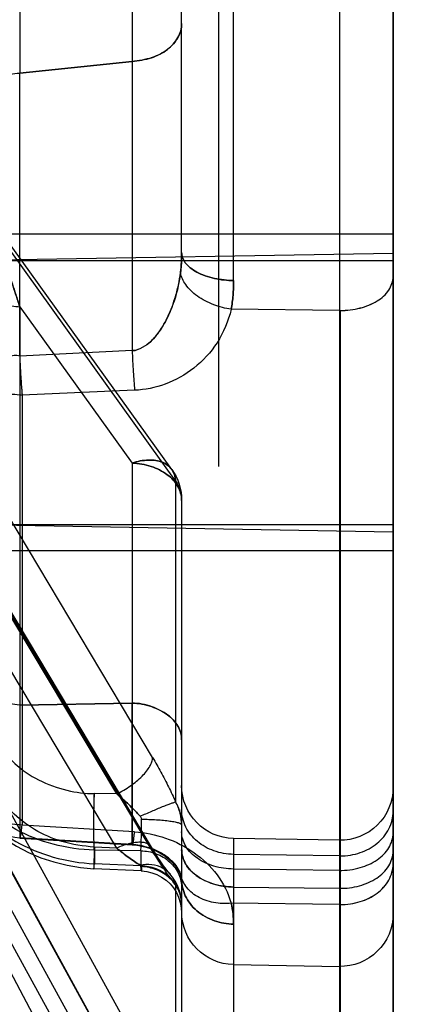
# Model space of a CAD drawing. Header units: millimetres. Extents: x 178516 to 426772, y -178579 to -115871.
# Tile 195 of 256: x 317319 to 317326, y -131814 to -131796. Entities that reach past the tile are written whole.
import ezdxf
from ezdxf import colors
from ezdxf.entities.mleader import LeaderData, LeaderLine
from ezdxf.math import Vec2, Vec3

# ---------------------------------------------------------------- set-up
doc = ezdxf.new("R2010")
doc.units = ezdxf.units.MM
doc.header["$MEASUREMENT"] = 0
doc.layers.get('0').update_dxf_attribs({"color": 252, "lineweight": 5})
for name, color, linetype in [('AHU03-3-68634OBJ', 7, 'Continuous'), ('EC-MTR_250-0_7OBJ', 7, 'Continuous'), ('HEX_HEAD_SCR_M6X16OBJ', 7, 'Continuous')]:
    doc.layers.add(name, color=color, linetype=linetype)
doc.layers.add('IS_centrale', color=7, linetype='Continuous', lineweight=13)
doc.layers.add('IS_opisy', color=7, linetype='Continuous', lineweight=35)
doc.styles.add('WE11', font='simplex.shx', dxfattribs={"width": 0.7})

# ---------------------------------------------------------------- blocks, each defined once
blk = doc.blocks.new('VVS030s_FLX1_250_0.38kW_2.00x2v2_t')
at = {"layer": 'AHU03-3-68634OBJ', "color": 7, "linetype": 'Continuous'}
blk.add_line((225.973, 131.106), (225.973, 399.106), dxfattribs=at)
at = {"layer": 'EC-MTR_250-0_7OBJ', "color": 7, "linetype": 'Continuous'}
for p, q in [((222.956, 331.534), (222.956, 341.496)), ((224.956, 321.537), (224.956, 341.451)), ((224.973, 321.537), (224.973, 341.451)), ((225.973, 340.511), (225.973, 315.436)), ((221.973, 331.748), (221.973, 340.493)), ((221.424, 339.154), (211.124, 319.669)), ((220.744, 337.144), (210.444, 318.407)), ((221.417, 337.004), (211.117, 318.268)), ((221.424, 337.031), (211.124, 318.293)), ((221.858, 332.401), (221.858, 336.8)), ((220.744, 336.512), (210.444, 317.775)), ((221.424, 335.94), (211.124, 317.204)), ((222.956, 332.455), (222.955, 333.925)), ((222.956, 333.925), (224.956, 333.96)), ((224.956, 332.788), (222.911, 332.761)), ((222.956, 332.455), (224.956, 332.48)), ((221.211, 332.15), (220.313, 332.108)), ((224.956, 332.14), (222.956, 332.115)), ((221.201, 332.055), (220.323, 332.014)), ((220.323, 331.755), (220.323, 332.014)), ((221.201, 331.768), (221.201, 332.055)), ((221.424, 331.775), (211.124, 314.506)), ((221.201, 331.768), (220.323, 331.755)), ((221.973, 331.408), (221.973, 331.748)), ((224.956, 331.867), (222.956, 331.837)), ((220.744, 331.718), (210.444, 314.45)), ((221.403, 331.698), (211.103, 314.431)), ((221.037, 331.652), (218.91, 331.524)), ((218.913, 331.527), (221.041, 331.656)), ((220.744, 331.718), (220.323, 331.698)), ((224.956, 331.569), (222.956, 331.534)), ((221.084, 331.411), (218.956, 331.281)), ((221.973, 325.132), (221.973, 331.408)), ((218.956, 323.139), (218.956, 331.281)), ((221.858, 324.763), (221.858, 330.842)), ((220.744, 330.692), (210.444, 313.424)), ((220.744, 330.692), (220.323, 330.686)), ((221.424, 330.004), (211.124, 312.738)), ((218.911, 321.466), (218.91, 329.008)), ((218.91, 329.008), (221.036, 328.973)), ((221.036, 328.973), (218.91, 329.008)), ((221.036, 324.426), (221.036, 328.973)), ((217.973, 325.588), (225.973, 325.728)), ((221.858, 324.763), (218.089, 319.507)), ((221.786, 324.549), (218.161, 319.497)), ((222.673, 197.972), (222.673, 324.492)), ((218.911, 321.465), (221.036, 324.426)), ((221.084, 323.047), (218.956, 323.139)), ((221.037, 322.297), (218.91, 322.401)), ((224.956, 321.537), (222.911, 321.514)), ((224.956, 311.977), (224.956, 321.537)), ((222.956, 320.969), (222.956, 273.949)), ((217.973, 320.588), (225.973, 320.449)), ((221.973, 320.437), (221.973, 315.46)), ((218.911, 309.499), (218.91, 317.042)), ((218.91, 317.042), (221.036, 316.819)), ((221.036, 316.819), (218.91, 317.042)), ((221.036, 312.272), (221.036, 316.819))]:
    blk.add_line(p, q, dxfattribs=at)
for points in [[(221.211, 332.149), (221.312, 332.16), (221.411, 332.184), (221.506, 332.22), (221.595, 332.268), (221.678, 332.327), (221.753, 332.396), (221.818, 332.473), (221.873, 332.559), (221.916, 332.65), (221.948, 332.747), (221.967, 332.847), (221.973, 332.947)], [(221.973, 332.788), (221.969, 332.701), (221.956, 332.614), (221.934, 332.529), (221.902, 332.444), (221.862, 332.363), (221.814, 332.285), (221.757, 332.212)], [(221.973, 332.788), (221.969, 332.701), (221.956, 332.614), (221.934, 332.529)], [(221.902, 332.444), (221.862, 332.363), (221.814, 332.285), (221.757, 332.212)], [(221.964, 332.255), (221.969, 332.275), (221.971, 332.291), (221.973, 332.302), (221.973, 332.309), (221.973, 332.311)], [(219.807, 332.044), (220.059, 332.086), (220.313, 332.108)], [(221.041, 331.656), (221.131, 331.664), (221.218, 331.679), (221.304, 331.699), (221.384, 331.725), (221.46, 331.755), (221.53, 331.789), (221.593, 331.825), (221.652, 331.864), (221.705, 331.905), (221.753, 331.947), (221.797, 331.99), (221.836, 332.033), (221.87, 332.076), (221.899, 332.118), (221.923, 332.158), (221.942, 332.196), (221.955, 332.228)], [(221.126, 331.664), (221.209, 331.677), (221.292, 331.696), (221.37, 331.72), (221.444, 331.748), (221.512, 331.78), (221.576, 331.815), (221.636, 331.853), (221.69, 331.893), (221.74, 331.935), (221.785, 331.978), (221.826, 332.021), (221.862, 332.066), (221.893, 332.109), (221.919, 332.152), (221.94, 332.191), (221.954, 332.226), (221.963, 332.254)], [(221.756, 332.211), (221.721, 332.169), (221.679, 332.115), (221.632, 332.051)], [(217.924, 330.86), (218.073, 331.048), (218.242, 331.227), (218.429, 331.393), (218.631, 331.544), (218.847, 331.68), (219.074, 331.799), (219.312, 331.9), (219.556, 331.981), (219.807, 332.044)], [(221.632, 332.051), (221.581, 331.977), (221.525, 331.893), (221.466, 331.8), (221.403, 331.698)]]:
    blk.add_lwpolyline(points, dxfattribs=at)
for centre, radius, start, end in [((9117.307, -4368.012), 10065.303, 152.1145313, 152.2401507), ((222.974, 332.925), 1, 91.0148, 179.9996), ((224.974, 332.959), 1, 0.0406, 91.0085), ((224.973, 330.569), 1, 0, 91), ((218.973, 330.529), 1, 93.4604, 180), ((222.973, 330.535), 1, 91, 180), ((221.08, 331.281), 0.893, 330.5927, 359.9212), ((236.35, 331.282), 16.038, 180.8294, 182.1297), ((235.468, 331.259), 15.156, 180.7915, 182.1675), ((218.519, 333.518), 3.592, 316.8641, 318.0107), ((220.973, 325.132), 1, 324.3372, 0)]:
    blk.add_arc(centre, radius, start, end, dxfattribs=at)
for points, knots in [([(222.956, 333.158), (222.833, 333.156), (222.644, 333.124), (222.415, 333.02), (222.258, 332.911), (222.13, 332.776), (222.038, 332.626), (221.985, 332.468), (221.973, 332.362), (221.973, 332.311)], [0, 0, 0, 0, 0.257518, 0.392327, 0.525924, 0.65508, 0.777802, 0.892669, 1, 1, 1, 1]), ([(221.973, 332.311), (221.973, 332.362), (221.985, 332.468), (222.038, 332.626), (222.13, 332.776), (222.258, 332.911), (222.415, 333.019), (222.644, 333.123), (222.833, 333.156), (222.956, 333.157)], [0, 0, 0, 0, 0.107291, 0.222144, 0.344858, 0.474013, 0.607618, 0.742442, 1, 1, 1, 1]), ([(222.956, 333.158), (222.956, 333.094), (222.948, 332.961), (222.926, 332.829), (222.911, 332.761)], [0, 0, 0, 0, 0.475881, 1, 1, 1, 1]), ([(222.911, 332.761), (222.919, 332.796), (222.944, 332.927), (222.956, 333.06), (222.956, 333.157)], [0, 0, 0, 0, 0.26837, 1, 1, 1, 1]), ([(221.084, 331.411), (221.282, 331.423), (221.681, 331.503), (222.222, 331.781), (222.672, 332.199), (222.852, 332.569), (222.911, 332.761)], [0, 0, 0, 0, 0.247732, 0.499332, 0.749916, 1, 1, 1, 1]), ([(221.973, 332.76), (221.973, 332.673), (221.944, 332.537), (221.851, 332.377), (221.752, 332.265), (221.628, 332.174), (221.448, 332.087), (221.299, 332.058), (221.201, 332.055)], [0, 0, 0, 0, 0.226077, 0.350326, 0.479939, 0.612887, 0.746227, 1, 1, 1, 1]), ([(221.973, 332.788), (221.973, 332.7), (221.945, 332.563), (221.853, 332.4), (221.755, 332.287), (221.634, 332.194), (221.457, 332.104), (221.309, 332.073), (221.212, 332.069)], [0, 0, 0, 0, 0.228492, 0.353382, 0.483106, 0.615626, 0.748149, 1, 1, 1, 1]), ([(221.973, 332.788), (221.973, 332.723), (221.953, 332.586), (221.896, 332.461), (221.858, 332.401)], [0, 0, 0, 0, 0.479325, 1, 1, 1, 1]), ([(222.911, 332.761), (222.801, 332.772), (222.631, 332.767), (222.417, 332.71), (222.27, 332.642), (222.145, 332.552), (222.047, 332.444), (221.982, 332.324), (221.958, 332.239), (221.951, 332.197)], [0, 0, 0, 0, 0.27229, 0.409258, 0.541871, 0.667603, 0.785622, 0.895946, 1, 1, 1, 1]), ([(224.973, 332.789), (225.101, 332.789), (225.349, 332.752), (225.676, 332.594), (225.912, 332.343), (225.973, 332.125), (225.973, 332.02)], [0, 0, 0, 0, 0.275726, 0.532837, 0.774202, 1, 1, 1, 1]), ([(224.974, 332.788), (225.101, 332.788), (225.348, 332.752), (225.675, 332.593), (225.912, 332.343), (225.973, 332.125), (225.973, 332.02)], [0, 0, 0, 0, 0.275529, 0.532605, 0.774026, 1, 1, 1, 1]), ([(224.956, 332.48), (225.085, 332.482), (225.334, 332.451), (225.665, 332.308), (225.907, 332.079), (225.973, 331.871), (225.973, 331.773)], [0, 0, 0, 0, 0.283918, 0.54551, 0.784203, 1, 1, 1, 1]), ([(221.858, 332.401), (221.84, 332.339), (221.779, 332.217), (221.617, 332.083), (221.408, 332.021), (221.261, 332.028), (221.188, 332.042)], [0, 0, 0, 0, 0.233536, 0.477902, 0.735538, 1, 1, 1, 1]), ([(221.201, 331.768), (221.299, 331.771), (221.448, 331.799), (221.628, 331.887), (221.752, 331.978), (221.851, 332.089), (221.944, 332.249), (221.973, 332.386), (221.973, 332.473)], [0, 0, 0, 0, 0.253773, 0.387113, 0.520061, 0.649674, 0.773923, 1, 1, 1, 1]), ([(221.858, 332.401), (221.812, 332.348), (221.716, 332.225), (221.572, 332.015), (221.475, 331.859), (221.424, 331.775)], [0, 0, 0, 0, 0.27818, 0.613567, 1, 1, 1, 1]), ([(221.951, 332.197), (221.958, 332.217), (221.969, 332.255), (221.973, 332.293), (221.973, 332.311)], [0, 0, 0, 0, 0.549161, 1, 1, 1, 1]), ([(222.956, 332.455), (222.83, 332.454), (222.588, 332.419), (222.269, 332.274), (222.036, 332.047), (221.973, 331.844), (221.973, 331.748)], [0, 0, 0, 0, 0.284512, 0.545688, 0.783923, 1, 1, 1, 1]), ([(221.974, 331.748), (221.974, 331.84), (222.031, 332.034), (222.253, 332.263), (222.575, 332.416), (222.825, 332.453), (222.956, 332.455)], [0, 0, 0, 0, 0.207037, 0.435498, 0.70386, 1, 1, 1, 1]), ([(220.323, 331.698), (220.322, 331.725), (220.32, 331.778), (220.317, 331.855), (220.315, 331.925), (220.313, 331.978), (220.312, 332.016), (220.312, 332.039), (220.312, 332.06), (220.312, 332.076), (220.312, 332.09), (220.312, 332.098), (220.312, 332.103), (220.312, 332.106), (220.313, 332.107), (220.313, 332.108), (220.313, 332.108)], [0, 0, 0, 0, 0.198818, 0.388073, 0.561508, 0.712767, 0.778136, 0.83587, 0.885472, 0.926448, 0.95839, 0.981231, 0.989249, 0.995011, 0.998543, 1, 1, 1, 1]), ([(220.313, 332.108), (220.313, 332.108), (220.314, 332.107), (220.314, 332.105), (220.315, 332.1), (220.316, 332.092), (220.317, 332.081), (220.319, 332.068), (220.32, 332.045), (220.322, 332.027), (220.323, 332.014)], [0, 0, 0, 0, 0.00585, 0.019656, 0.072305, 0.15733, 0.273079, 0.41769, 0.58875, 1, 1, 1, 1]), ([(221.951, 332.197), (221.94, 332.166), (221.906, 332.094), (221.833, 332.001), (221.748, 331.922), (221.662, 331.857), (221.57, 331.802), (221.464, 331.75), (221.336, 331.702), (221.192, 331.666), (221.085, 331.655), (221.037, 331.652)], [0, 0, 0, 0, 0.087003, 0.213828, 0.314309, 0.397658, 0.502836, 0.60305, 0.71258, 0.87195, 1, 1, 1, 1]), ([(221.201, 332.055), (221.202, 332.069), (221.204, 332.088), (221.206, 332.111), (221.207, 332.124), (221.208, 332.135), (221.209, 332.142), (221.21, 332.146), (221.21, 332.149), (221.211, 332.149)], [0, 0, 0, 0, 0.434722, 0.605883, 0.746211, 0.855689, 0.934323, 0.982195, 1, 1, 1, 1]), ([(221.211, 332.149), (221.21, 332.149), (221.21, 332.146), (221.209, 332.142), (221.208, 332.135), (221.207, 332.124), (221.206, 332.111), (221.204, 332.088), (221.202, 332.069), (221.201, 332.055)], [0, 0, 0, 0, 0.017806, 0.065679, 0.144314, 0.253792, 0.394119, 0.56528, 1, 1, 1, 1]), ([(221.212, 332.069), (221.212, 332.081), (221.213, 332.097), (221.213, 332.117), (221.213, 332.128), (221.212, 332.137), (221.212, 332.144), (221.212, 332.147), (221.211, 332.149), (221.211, 332.149)], [0, 0, 0, 0, 0.437839, 0.609585, 0.749937, 0.85895, 0.936703, 0.983377, 1, 1, 1, 1]), ([(222.956, 332.115), (222.83, 332.114), (222.588, 332.079), (222.269, 331.933), (222.036, 331.707), (221.973, 331.504), (221.973, 331.408)], [0, 0, 0, 0, 0.284512, 0.545688, 0.783923, 1, 1, 1, 1]), ([(224.956, 332.14), (225.089, 332.141), (225.341, 332.11), (225.672, 331.963), (225.909, 331.735), (225.973, 331.529), (225.973, 331.433)], [0, 0, 0, 0, 0.293399, 0.551445, 0.78686, 1, 1, 1, 1]), ([(217.773, 330.581), (217.897, 330.79), (218.214, 331.178), (218.826, 331.622), (219.542, 331.918), (220.06, 332.002), (220.323, 332.014)], [0, 0, 0, 0, 0.24046, 0.487021, 0.740373, 1, 1, 1, 1]), ([(221.189, 332.042), (221.115, 331.998), (220.963, 331.894), (220.819, 331.781), (220.744, 331.718)], [0, 0, 0, 0, 0.466679, 1, 1, 1, 1]), ([(220.744, 331.718), (220.819, 331.781), (220.963, 331.894), (221.115, 331.998), (221.189, 332.042)], [0, 0, 0, 0, 0.533321, 1, 1, 1, 1]), ([(221.188, 332.042), (221.195, 332.046), (221.205, 332.053), (221.212, 332.064), (221.212, 332.069)], [0, 0, 0, 0, 0.609553, 1, 1, 1, 1]), ([(220.323, 331.755), (220.061, 331.75), (219.543, 331.677), (218.826, 331.394), (218.213, 330.957), (217.897, 330.572), (217.773, 330.363)], [0, 0, 0, 0, 0.260032, 0.512985, 0.759126, 1, 1, 1, 1]), ([(220.323, 331.755), (220.32, 331.716), (220.316, 331.622), (220.312, 331.46), (220.311, 331.264), (220.312, 331.123), (220.313, 331.05)], [0, 0, 0, 0, 0.165043, 0.399839, 0.688391, 1, 1, 1, 1]), ([(221.201, 331.768), (221.204, 331.731), (221.208, 331.649), (221.213, 331.45), (221.213, 331.287), (221.212, 331.171)], [0, 0, 0, 0, 0.181753, 0.41716, 1, 1, 1, 1]), ([(221.424, 331.775), (221.424, 331.768), (221.422, 331.741), (221.413, 331.715), (221.403, 331.698)], [0, 0, 0, 0, 0.263693, 1, 1, 1, 1]), ([(222.956, 331.837), (222.83, 331.835), (222.582, 331.792), (222.259, 331.612), (222.031, 331.335), (221.973, 331.103), (221.973, 330.99)], [0, 0, 0, 0, 0.265396, 0.517361, 0.762386, 1, 1, 1, 1]), ([(224.973, 331.867), (225.101, 331.867), (225.352, 331.826), (225.681, 331.648), (225.915, 331.369), (225.973, 331.134), (225.973, 331.019)], [0, 0, 0, 0, 0.265267, 0.517287, 0.762434, 1, 1, 1, 1]), ([(220.323, 331.698), (220.115, 331.684), (219.72, 331.623), (219.182, 331.386), (218.755, 331.057), (218.532, 330.783), (218.453, 330.642)], [0, 0, 0, 0, 0.280194, 0.5325, 0.782446, 1, 1, 1, 1]), ([(221.403, 331.698), (221.394, 331.682), (221.367, 331.653), (221.312, 331.625), (221.242, 331.609), (221.159, 331.606), (221.066, 331.616), (220.924, 331.647), (220.816, 331.686), (220.744, 331.718)], [0, 0, 0, 0, 0.077468, 0.163481, 0.263786, 0.380807, 0.5148, 0.664358, 1, 1, 1, 1]), ([(221.039, 328.973), (221.038, 329.319), (221.036, 329.944), (221.035, 330.744), (221.036, 331.291), (221.036, 331.558), (221.037, 331.652)], [0, 0, 0, 0, 0.387151, 0.700438, 0.895454, 1, 1, 1, 1]), ([(221.037, 331.652), (221.037, 331.625), (221.037, 331.557), (221.036, 331.431), (221.036, 331.261), (221.035, 331.049), (221.036, 330.839), (221.035, 330.578), (221.036, 330.234), (221.037, 329.804), (221.038, 329.37), (221.038, 329.101), (221.039, 328.973)], [0, 0, 0, 0, 0.029806, 0.076614, 0.140309, 0.220621, 0.313517, 0.375589, 0.51328, 0.699268, 0.856683, 1, 1, 1, 1]), ([(221.037, 331.652), (221.038, 331.652), (221.038, 331.654), (221.04, 331.656), (221.041, 331.656)], [0, 0, 0, 0, 0.356299, 1, 1, 1, 1]), ([(221.037, 331.652), (221.038, 331.653), (221.038, 331.655), (221.042, 331.656), (221.044, 331.654), (221.048, 331.647), (221.052, 331.631), (221.058, 331.605), (221.064, 331.569), (221.07, 331.523), (221.077, 331.47), (221.082, 331.431), (221.084, 331.411)], [0, 0, 0, 0, 0.015146, 0.023947, 0.034679, 0.05328, 0.118474, 0.222915, 0.366781, 0.546926, 0.759346, 1, 1, 1, 1]), ([(221.041, 331.656), (221.043, 331.656), (221.047, 331.649), (221.05, 331.638), (221.055, 331.618), (221.06, 331.591), (221.066, 331.556), (221.074, 331.495), (221.08, 331.446), (221.084, 331.411)], [0, 0, 0, 0, 0.022204, 0.07275, 0.153894, 0.265618, 0.407415, 0.578044, 1, 1, 1, 1]), ([(218.91, 331.524), (218.91, 331.525), (218.911, 331.527), (218.914, 331.527), (218.917, 331.524), (218.919, 331.52), (218.921, 331.512), (218.925, 331.498), (218.93, 331.474), (218.936, 331.438), (218.943, 331.393), (218.949, 331.34), (218.954, 331.301), (218.956, 331.281)], [0, 0, 0, 0, 0.013278, 0.021584, 0.033875, 0.054346, 0.083833, 0.12255, 0.227826, 0.369882, 0.547179, 0.75785, 1, 1, 1, 1]), ([(218.91, 331.524), (218.91, 331.525), (218.911, 331.527), (218.914, 331.527), (218.917, 331.524), (218.919, 331.52), (218.921, 331.512), (218.925, 331.498), (218.93, 331.474), (218.936, 331.438), (218.943, 331.393), (218.949, 331.34), (218.954, 331.301), (218.956, 331.281)], [0, 0, 0, 0, 0.013278, 0.021584, 0.033875, 0.054346, 0.083833, 0.12255, 0.227826, 0.369882, 0.547179, 0.75785, 1, 1, 1, 1]), ([(218.91, 329.008), (218.91, 329.16), (218.91, 329.483), (218.91, 329.984), (218.911, 330.412), (218.91, 330.751), (218.91, 331.002), (218.91, 331.237), (218.91, 331.413), (218.91, 331.5), (218.91, 331.524)], [0, 0, 0, 0, 0.181387, 0.385339, 0.597081, 0.69153, 0.79033, 0.896299, 0.970925, 1, 1, 1, 1]), ([(218.956, 331.281), (218.83, 331.279), (218.587, 331.242), (218.266, 331.086), (218.034, 330.842), (217.973, 330.63), (217.973, 330.529)], [0, 0, 0, 0, 0.278203, 0.536251, 0.776653, 1, 1, 1, 1]), ([(221.212, 331.171), (221.307, 331.172), (221.447, 331.176), (221.627, 331.189), (221.745, 331.203), (221.831, 331.217), (221.887, 331.23), (221.918, 331.239), (221.943, 331.249), (221.962, 331.26), (221.973, 331.272), (221.973, 331.28)], [0, 0, 0, 0, 0.363028, 0.537586, 0.693211, 0.819984, 0.87091, 0.912935, 0.945894, 0.970484, 1, 1, 1, 1]), ([(221.973, 331.28), (221.973, 331.206), (221.954, 331.053), (221.897, 330.91), (221.858, 330.842)], [0, 0, 0, 0, 0.486876, 1, 1, 1, 1]), ([(220.744, 330.692), (220.814, 330.749), (220.95, 330.868), (221.078, 330.995), (221.14, 331.062)], [0, 0, 0, 0, 0.496449, 1, 1, 1, 1]), ([(221.14, 331.062), (221.078, 330.995), (220.95, 330.868), (220.814, 330.749), (220.744, 330.692)], [0, 0, 0, 0, 0.50355, 1, 1, 1, 1]), ([(221.188, 331.115), (221.193, 331.12), (221.202, 331.132), (221.21, 331.151), (221.212, 331.165), (221.212, 331.171)], [0, 0, 0, 0, 0.355894, 0.682594, 1, 1, 1, 1]), ([(221.188, 331.115), (221.262, 331.082), (221.403, 331.02), (221.574, 330.949), (221.694, 330.9), (221.764, 330.874), (221.817, 330.855), (221.846, 330.845), (221.858, 330.842)], [0, 0, 0, 0, 0.332066, 0.639266, 0.767074, 0.871297, 0.948943, 1, 1, 1, 1]), ([(221.424, 330.004), (221.478, 330.095), (221.582, 330.278), (221.727, 330.558), (221.816, 330.747), (221.858, 330.842)], [0, 0, 0, 0, 0.335769, 0.670099, 1, 1, 1, 1]), ([(218.453, 329.671), (218.556, 329.833), (218.792, 330.13), (219.265, 330.45), (219.783, 330.637), (220.149, 330.687), (220.323, 330.686)], [0, 0, 0, 0, 0.260113, 0.506105, 0.763987, 1, 1, 1, 1]), ([(220.744, 330.692), (220.835, 330.648), (221.004, 330.548), (221.19, 330.396), (221.307, 330.266), (221.37, 330.175), (221.411, 330.088), (221.424, 330.03), (221.424, 330.004)], [0, 0, 0, 0, 0.301973, 0.587607, 0.71424, 0.82591, 0.920943, 1, 1, 1, 1]), ([(221.973, 329.668), (221.973, 329.58), (221.92, 329.395), (221.71, 329.173), (221.404, 329.024), (221.163, 328.971), (221.036, 328.973)], [0, 0, 0, 0, 0.206556, 0.43239, 0.699136, 1, 1, 1, 1]), ([(221.036, 328.973), (221.159, 328.971), (221.396, 329.022), (221.702, 329.167), (221.918, 329.39), (221.973, 329.579), (221.973, 329.668)], [0, 0, 0, 0, 0.291287, 0.557732, 0.791517, 1, 1, 1, 1]), ([(218.91, 329.008), (218.787, 329.002), (218.551, 328.961), (218.245, 328.811), (218.029, 328.587), (217.973, 328.396), (217.973, 328.306)], [0, 0, 0, 0, 0.289486, 0.555393, 0.789522, 1, 1, 1, 1]), ([(218.91, 329.008), (218.787, 329.002), (218.551, 328.961), (218.245, 328.811), (218.029, 328.587), (217.973, 328.396), (217.973, 328.306)], [0, 0, 0, 0, 0.288928, 0.555586, 0.790214, 1, 1, 1, 1]), ([(221.036, 324.426), (221.159, 324.431), (221.395, 324.472), (221.701, 324.623), (221.917, 324.848), (221.973, 325.041), (221.973, 325.132)], [0, 0, 0, 0, 0.288041, 0.553332, 0.787949, 1, 1, 1, 1]), ([(221.973, 325.132), (221.973, 325.041), (221.917, 324.848), (221.701, 324.623), (221.395, 324.472), (221.159, 324.431), (221.036, 324.426)], [0, 0, 0, 0, 0.212252, 0.446696, 0.711733, 1, 1, 1, 1]), ([(221.858, 324.763), (221.882, 324.799), (221.923, 324.874), (221.964, 324.999), (221.973, 325.087), (221.973, 325.132)], [0, 0, 0, 0, 0.327713, 0.652998, 1, 1, 1, 1]), ([(221.858, 324.763), (221.883, 324.8), (221.925, 324.878), (221.965, 325.003), (221.973, 325.089), (221.973, 325.132)], [0, 0, 0, 0, 0.341072, 0.672977, 1, 1, 1, 1]), ([(221.858, 324.763), (221.856, 324.724), (221.843, 324.649), (221.791, 324.546), (221.711, 324.464), (221.607, 324.406), (221.482, 324.373), (221.287, 324.362), (221.136, 324.393), (221.036, 324.426)], [0, 0, 0, 0, 0.112642, 0.219517, 0.326324, 0.438773, 0.561182, 0.695696, 1, 1, 1, 1]), ([(221.036, 324.426), (221.136, 324.393), (221.287, 324.362), (221.482, 324.373), (221.607, 324.406), (221.711, 324.464), (221.791, 324.546), (221.843, 324.649), (221.856, 324.724), (221.858, 324.763)], [0, 0, 0, 0, 0.304304, 0.438818, 0.561227, 0.673676, 0.780483, 0.887357, 1, 1, 1, 1]), ([(218.956, 323.139), (218.833, 323.137), (218.598, 323.106), (218.285, 322.977), (218.045, 322.773), (217.973, 322.575), (217.973, 322.48)], [0, 0, 0, 0, 0.285578, 0.5443, 0.778345, 1, 1, 1, 1]), ([(218.91, 322.401), (218.91, 322.413), (218.911, 322.435), (218.913, 322.468), (218.914, 322.502), (218.916, 322.539), (218.918, 322.578), (218.92, 322.618), (218.922, 322.66), (218.924, 322.706), (218.927, 322.756), (218.931, 322.811), (218.934, 322.87), (218.939, 322.932), (218.944, 322.999), (218.95, 323.068), (218.954, 323.115), (218.956, 323.139)], [0, 0, 0, 0, 0.046997, 0.089861, 0.13498, 0.185887, 0.239366, 0.292476, 0.348821, 0.411019, 0.479424, 0.553642, 0.633329, 0.718261, 0.808196, 0.902516, 1, 1, 1, 1]), ([(221.037, 322.297), (221.042, 322.431), (221.054, 322.681), (221.073, 322.93), (221.084, 323.047)], [0, 0, 0, 0, 0.532883, 1, 1, 1, 1]), ([(222.911, 321.514), (222.854, 321.736), (222.684, 322.158), (222.231, 322.646), (221.684, 322.956), (221.28, 323.039), (221.084, 323.047)], [0, 0, 0, 0, 0.269819, 0.524647, 0.768168, 1, 1, 1, 1]), ([(218.91, 322.401), (218.876, 322.389), (218.796, 322.385), (218.682, 322.42), (218.557, 322.404), (218.432, 322.414), (218.306, 322.42), (218.19, 322.43), (218.084, 322.442), (218.024, 322.455), (217.973, 322.468), (217.973, 322.48)], [0, 0, 0, 0, 0.114403, 0.243833, 0.372795, 0.506767, 0.641172, 0.769286, 0.881047, 0.962831, 1, 1, 1, 1]), ([(218.91, 322.401), (218.91, 322.155), (218.91, 321.562), (218.91, 320.689), (218.91, 319.891), (218.911, 319.163), (218.91, 318.437), (218.91, 317.696), (218.91, 317.229), (218.91, 317.042)], [0, 0, 0, 0, 0.137864, 0.331792, 0.488576, 0.584793, 0.739022, 0.894845, 1, 1, 1, 1]), ([(221.039, 316.819), (221.038, 316.947), (221.038, 317.238), (221.037, 317.763), (221.036, 318.368), (221.035, 318.911), (221.036, 319.405), (221.035, 319.887), (221.035, 320.469), (221.035, 321.071), (221.036, 321.681), (221.037, 322.091), (221.037, 322.297)], [0, 0, 0, 0, 0.07036, 0.159535, 0.287196, 0.401508, 0.456773, 0.557912, 0.665627, 0.775551, 0.88718, 1, 1, 1, 1]), ([(221.037, 322.297), (221.077, 322.302), (221.183, 322.263), (221.318, 322.191), (221.435, 322.08), (221.53, 321.968), (221.62, 321.833), (221.703, 321.679), (221.78, 321.504), (221.853, 321.296), (221.913, 321.065), (221.941, 320.9), (221.951, 320.823)], [0, 0, 0, 0, 0.065058, 0.175584, 0.249982, 0.326465, 0.414669, 0.514209, 0.610734, 0.727536, 0.872206, 1, 1, 1, 1]), ([(221.951, 320.823), (221.941, 320.904), (221.909, 321.092), (221.838, 321.348), (221.752, 321.573), (221.666, 321.751), (221.576, 321.903), (221.471, 322.042), (221.346, 322.169), (221.201, 322.26), (221.086, 322.297), (221.037, 322.297)], [0, 0, 0, 0, 0.134077, 0.309819, 0.433458, 0.526032, 0.631938, 0.722106, 0.809704, 0.920312, 1, 1, 1, 1]), ([(222.911, 321.514), (222.798, 321.498), (222.628, 321.454), (222.417, 321.358), (222.271, 321.269), (222.147, 321.166), (222.025, 321.026), (221.966, 320.903), (221.951, 320.823)], [0, 0, 0, 0, 0.275111, 0.417233, 0.555551, 0.685325, 0.803521, 1, 1, 1, 1]), ([(222.911, 321.514), (222.927, 321.426), (222.95, 321.245), (222.956, 321.062), (222.956, 320.969)], [0, 0, 0, 0, 0.488607, 1, 1, 1, 1]), ([(222.956, 320.969), (222.956, 321.062), (222.95, 321.245), (222.927, 321.426), (222.911, 321.514)], [0, 0, 0, 0, 0.512546, 1, 1, 1, 1]), ([(224.973, 321.537), (225.1, 321.537), (225.344, 321.508), (225.667, 321.379), (225.905, 321.176), (225.973, 320.985), (225.973, 320.897)], [0, 0, 0, 0, 0.293929, 0.56038, 0.795711, 1, 1, 1, 1]), ([(224.974, 321.536), (225.1, 321.536), (225.343, 321.507), (225.666, 321.379), (225.905, 321.176), (225.973, 320.985), (225.973, 320.896)], [0, 0, 0, 0, 0.293707, 0.560127, 0.795539, 1, 1, 1, 1]), ([(218.911, 321.466), (218.885, 321.386), (218.816, 321.171), (218.711, 320.855), (218.603, 320.546), (218.515, 320.303), (218.437, 320.1), (218.368, 319.923), (218.304, 319.773), (218.25, 319.653), (218.195, 319.552), (218.161, 319.488), (218.098, 319.432), (218.09, 319.488), (218.089, 319.507)], [0, 0, 0, 0, 0.112815, 0.301795, 0.446469, 0.552297, 0.64734, 0.738609, 0.807102, 0.864632, 0.918133, 0.954279, 0.974322, 1, 1, 1, 1]), ([(218.089, 319.507), (218.09, 319.488), (218.1, 319.432), (218.162, 319.491), (218.198, 319.556), (218.252, 319.658), (218.308, 319.782), (218.372, 319.933), (218.442, 320.111), (218.519, 320.316), (218.608, 320.559), (218.715, 320.868), (218.818, 321.179), (218.886, 321.388), (218.911, 321.466)], [0, 0, 0, 0, 0.025831, 0.046204, 0.082937, 0.138506, 0.196019, 0.265936, 0.359041, 0.452521, 0.559525, 0.706407, 0.890211, 1, 1, 1, 1]), ([(218.351, 321.313), (218.433, 321.359), (218.616, 321.432), (218.81, 321.461), (218.911, 321.466)], [0, 0, 0, 0, 0.479655, 1, 1, 1, 1]), ([(222.956, 320.969), (222.896, 320.968), (222.774, 320.961), (222.593, 320.932), (222.419, 320.884), (222.264, 320.817), (222.136, 320.734), (222.042, 320.64), (221.986, 320.54), (221.973, 320.47), (221.973, 320.437)], [0, 0, 0, 0, 0.14889, 0.302013, 0.452876, 0.594152, 0.719915, 0.828131, 0.91971, 1, 1, 1, 1]), ([(221.973, 320.437), (221.973, 320.47), (221.986, 320.54), (222.042, 320.64), (222.136, 320.734), (222.264, 320.817), (222.419, 320.884), (222.593, 320.933), (222.774, 320.961), (222.896, 320.968), (222.956, 320.969)], [0, 0, 0, 0, 0.080335, 0.17195, 0.280187, 0.405952, 0.547215, 0.698053, 0.851144, 1, 1, 1, 1]), ([(221.951, 320.823), (221.955, 320.792), (221.969, 320.664), (221.973, 320.535), (221.973, 320.437)], [0, 0, 0, 0, 0.240273, 1, 1, 1, 1]), ([(221.973, 320.437), (221.973, 320.47), (221.972, 320.599), (221.963, 320.728), (221.951, 320.823)], [0, 0, 0, 0, 0.257528, 1, 1, 1, 1]), ([(217.973, 317.751), (217.973, 317.661), (218.029, 317.468), (218.244, 317.241), (218.551, 317.088), (218.787, 317.047), (218.91, 317.042)], [0, 0, 0, 0, 0.211491, 0.446599, 0.712501, 1, 1, 1, 1]), ([(221.973, 316.102), (221.973, 316.192), (221.92, 316.382), (221.712, 316.61), (221.405, 316.772), (221.163, 316.805), (221.036, 316.819)], [0, 0, 0, 0, 0.20975, 0.437009, 0.702424, 1, 1, 1, 1]), ([(221.036, 316.819), (221.159, 316.805), (221.397, 316.774), (221.704, 316.616), (221.919, 316.388), (221.973, 316.193), (221.973, 316.102)], [0, 0, 0, 0, 0.288077, 0.553037, 0.788009, 1, 1, 1, 1])]:
    blk.add_open_spline(points, degree=3, knots=knots, dxfattribs=at)
at = {"layer": 'HEX_HEAD_SCR_M6X16OBJ', "color": 7, "linetype": 'Continuous'}
for p, q in [((225.973, 326.088), (216.073, 326.088)), ((215.573, 325.588), (225.973, 325.588)), ((215.573, 320.588), (225.973, 320.588)), ((225.973, 320.088), (216.073, 320.088))]:
    blk.add_line(p, q, dxfattribs=at)
blk = doc.blocks.new('A$C680519BF')
blk.add_blockref('VVS030s_FLX1_250_0.38kW_2.00x2v2_t', (-1100, 89.5))

msp = doc.modelspace()

# ---------------------------------------------------------------- block references
at = {"layer": 'IS_centrale', "xscale": -1, "rotation": 180}
msp.add_blockref('A$C680519BF', (318199.762, -131390.156), dxfattribs=at)

# ---------------------------------------------------------------- leaders
at = {"layer": 'IS_opisy', "ltscale": 5}
ml = msp.add_multileader_mtext('Standard', dxfattribs=at)
ml.set_content('{\\fArial|b0|i0|c238|p34;Zamontować tłumik akustyczny}', color=256, style='WE11')
ml.set_leader_properties(color=256)
ml.build(insert=Vec2(0, 0))
ml.multileader.update_dxf_attribs({"text_left_attachment_type": 2, "text_right_attachment_type": 2, "dogleg_length": 500, "arrow_head_size": 0})
ctx = ml.context
ctx.base_point, ctx.char_height, ctx.arrow_head_size, ctx.landing_gap_size, ctx.plane_origin = Vec3(316033.128, -128558.222), 168, 0, 84, Vec3(344042.874, -129084.998)
ctx.left_attachment, ctx.right_attachment = 2, 2
notes = []
notes.append((ctx, [(0, (1, 1, 0), (318949.246, -128558.222), (-1, 0), 479.465, [(0, [(318972.833, -131971.218)], 0, [])])]))
ctx.mtext.insert, ctx.mtext.width, ctx.mtext.defined_height, ctx.mtext.flow_direction = Vec3(316117.128, -128449.068), 3785.85171, 1430.605, 5
for ctx, leaders in notes:
    for number, flags, end, landing, length, lines in leaders:
        leader = LeaderData()
        leader.index, (leader.has_last_leader_line, leader.has_dogleg_vector, leader.attachment_direction) = number, flags
        leader.last_leader_point, leader.dogleg_vector, leader.dogleg_length = Vec3(end), Vec3(landing), length
        for number, points, colour, breaks in lines:
            line = LeaderLine()
            line.index, line.vertices, line.color, line.breaks = number, Vec3.list(points), colors.encode_raw_color(colour), breaks
            leader.lines.append(line)
        ctx.leaders.append(leader)

doc.saveas('drawing.dxf')
